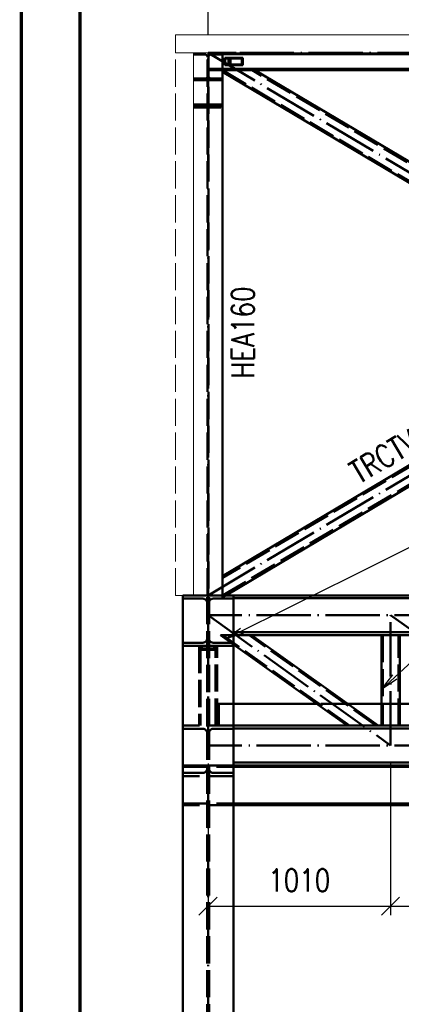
# Paper-space layout 'Layout1' of a CAD drawing. Extents: x -2 to 1033, y -36 to 596.
# Tile 10 of 60: x 0 to 42, y 430 to 539. Entities that reach past the tile are written whole.
import ezdxf
from ezdxf.enums import TextEntityAlignment as Align

# ---------------------------------------------------------------- set-up
doc = ezdxf.new("R2010")
doc.units = 0
doc.linetypes.add('ACAD_ISO02W100', pattern=[15, 12, -3])
doc.linetypes.add('ACAD_ISO04W100', pattern=[30.5, 24, -3, 0.5, -3])
doc.layers.get('0').update_dxf_attribs({"linetype": 'CONTINUOUS'})
doc.layers.get('DEFPOINTS').update_dxf_attribs({"color": 132, "linetype": 'CONTINUOUS'})
doc.layers.add('RAMECEK_HP', color=251, linetype='CONTINUOUS')
for name, color, linetype, lineweight in [('SS_DIAGONÁLY 1', 91, 'CONTINUOUS', 50), ('SS_DIAGONÁLY 2', 93, 'CONTINUOUS', 50), ('SS_DIAGONÁLY 3', 95, 'CONTINUOUS', 50), ('SS_DRÁŽKA', 35, 'CONTINUOUS', 50), ('SS_KOTY', 3, 'CONTINUOUS', 25), ('SS_OPLASTENI-PANEL', 9, 'CONTINUOUS', 13), ('SS_POPIS_PROFILU', 13, 'CONTINUOUS', 25), ('SS_PÁSY', 163, 'CONTINUOUS', 50), ('SS_SLOUPY', 143, 'CONTINUOUS', 50), ('SS_SLOUPY NÁDSTAVBA', 183, 'CONTINUOUS', 50), ('SS_VAZNICE', 187, 'CONTINUOUS', 50), ('SS_ZTUŽENÍ', 53, 'CONTINUOUS', 50)]:
    doc.layers.add(name, color=color, linetype=linetype, lineweight=lineweight)
doc.layers.add('SS_PLECHY', color=7, linetype='CONTINUOUS', lineweight=50, true_color=0xb47846)
doc.styles.add('ROMANS', font='romans.shx', dxfattribs={"width": 0.8})
doc.styles.add('romans.shx', font='romans.shx', dxfattribs={"height": 5})
doc.dimstyles.new('A-1_(2.5)_50AS', dxfattribs={"dimtxt": 2.5, "dimasz": 2, "dimexe": 1, "dimexo": 2, "dimgap": 0, "dimtad": 0, "dimdec": 1, "dimlfac": 50, "dimrnd": 1, "dimtxsty": 'ROMANS', "dimblk1": 'OBLIQUE', "dimblk2": 'OBLIQUE', "dimsah": 1, "dimcen": 2, "dimclrd": 256, "dimclre": 256, "dimclrt": 256, "dimadec": 1, "dimazin": 2, "dimtfac": 0.714286, "dimtdec": 1, "dimtmove": 0, "dimatfit": 3, "dimldrblk": 'OPEN', "dimfxl": 1, "dimtvp": 1.142857, "dimtfill": 1, "dimtolj": 1, "dimlwd": -1, "dimlwe": -1, "dimarcsym": 0})

# ---------------------------------------------------------------- blocks, each defined once
blk = doc.blocks.new('*U6')
at = {"layer": 'RAMECEK_HP', "lineweight": 35, "const_width": 0.35}
for points in [[(0, 594), (0, 0), (841, 0), (841, 594)], [(6.5, 587.5), (6.5, 6.5), (834.5, 6.5), (834.5, 587.5)]]:
    blk.add_lwpolyline(points, close=True, dxfattribs=at)
at = {"layer": 'DEFPOINTS', "style": 'ROMANS', "width": 0.8}
blk.add_attdef('TISK', text='', height=10, dxfattribs=at).set_placement((841, -33), align=Align.RIGHT)
blk = doc.blocks.new('_Oblique')
at = {"color": 0, "linetype": 'ByBlock', "lineweight": -2}
blk.add_line((-0.5, -0.5), (0.5, 0.5), dxfattribs=at)
blk = doc.blocks.new('*D10')
at = {"layer": 'DEFPOINTS', "color": 0, "transparency": 16777216}
for p in [(121.66, 546.38), (20.66, 535.13), (121.66, 535.13)]:
    blk.add_point(p, dxfattribs=at)
at = {"layer": 'SS_KOTY', "transparency": 16777216}
for p, q in [((20.66, 537.13), (20.66, 547.38)), ((121.66, 537.13), (121.66, 547.38)), ((20.66, 546.38), (121.66, 546.38))]:
    blk.add_line(p, q, dxfattribs=at)
at = {"layer": 'SS_KOTY', "transparency": 16777216, "xscale": 2, "yscale": 2, "zscale": 2, "rotation": 180}
blk.add_blockref('_Oblique', (20.66, 546.38), dxfattribs=at)
at = {"layer": 'SS_KOTY', "transparency": 16777216, "xscale": 2, "yscale": 2, "zscale": 2}
blk.add_blockref('_Oblique', (121.66, 546.38), dxfattribs=at)
at = {"layer": 'SS_KOTY', "transparency": 16777216, "insert": (71.16, 549.23), "char_height": 2.5, "attachment_point": 5, "style": 'ROMANS', "bg_fill": 3, "box_fill_scale": 1.1, "bg_fill_color": 256, "bg_fill_true_color": 13158600, "bg_fill_transparency": 0}
blk.add_mtext('\\A1;5050', dxfattribs=at)
blk = doc.blocks.new('_OPEN')
at = {"color": 0, "linetype": 'ByBlock'}
for p, q in [((-1, 0.167), (0, 0)), ((0, 0), (-1, -0.167)), ((0, 0), (-1, 0))]:
    blk.add_line(p, q, dxfattribs=at)
blk = doc.blocks.new('*D13')
at = {"layer": 'DEFPOINTS', "color": 0, "transparency": 16777216}
for p in [(20.66, 458.53), (40.86, 458.53), (40.86, 440.76)]:
    blk.add_point(p, dxfattribs=at)
at = {"layer": 'SS_KOTY', "transparency": 16777216}
for p, q in [((20.66, 456.53), (20.66, 439.76)), ((40.86, 456.53), (40.86, 439.76)), ((20.66, 440.76), (40.86, 440.76))]:
    blk.add_line(p, q, dxfattribs=at)
at = {"layer": 'SS_KOTY', "transparency": 16777216, "xscale": 2, "yscale": 2, "zscale": 2, "rotation": 180}
blk.add_blockref('_Oblique', (20.66, 440.76), dxfattribs=at)
at = {"layer": 'SS_KOTY', "transparency": 16777216, "xscale": 2, "yscale": 2, "zscale": 2}
blk.add_blockref('_Oblique', (40.86, 440.76), dxfattribs=at)
at = {"layer": 'SS_KOTY', "transparency": 16777216, "insert": (30.76, 443.62), "char_height": 2.5, "attachment_point": 5, "style": 'ROMANS', "bg_fill": 3, "box_fill_scale": 1.1, "bg_fill_color": 256, "bg_fill_true_color": 13158600, "bg_fill_transparency": 0}
blk.add_mtext('\\A1;1010', dxfattribs=at)
blk = doc.blocks.new('*D14')
at = {"layer": 'DEFPOINTS', "color": 0, "transparency": 16777216}
for p in [(40.86, 458.53), (61.06, 458.53), (61.06, 440.76)]:
    blk.add_point(p, dxfattribs=at)
at = {"layer": 'SS_KOTY', "transparency": 16777216}
for p, q in [((40.86, 456.53), (40.86, 439.76)), ((61.06, 456.53), (61.06, 439.76)), ((40.86, 440.76), (61.06, 440.76))]:
    blk.add_line(p, q, dxfattribs=at)
at = {"layer": 'SS_KOTY', "transparency": 16777216, "xscale": 2, "yscale": 2, "zscale": 2, "rotation": 180}
blk.add_blockref('_Oblique', (40.86, 440.76), dxfattribs=at)
at = {"layer": 'SS_KOTY', "transparency": 16777216, "xscale": 2, "yscale": 2, "zscale": 2}
blk.add_blockref('_Oblique', (61.06, 440.76), dxfattribs=at)
at = {"layer": 'SS_KOTY', "transparency": 16777216, "insert": (50.96, 443.62), "char_height": 2.5, "attachment_point": 5, "style": 'ROMANS', "bg_fill": 3, "box_fill_scale": 1.1, "bg_fill_color": 256, "bg_fill_true_color": 13158600, "bg_fill_transparency": 0}
blk.add_mtext('\\A1;1010', dxfattribs=at)

psp = doc.layouts.get("Layout1")

# ---------------------------------------------------------------- linework, layer by layer
at = {"layer": 'SS_DIAGONÁLY 1', "color": 1, "linetype": 'Continuous', "ltscale": 0.25}
for p, q in [((39.8649, 470.7262), (39.8649, 460.7262)), ((41.8649, 460.7262), (41.8649, 470.7262))]:
    psp.add_line(p, q, dxfattribs=at)
at = {"layer": 'SS_DIAGONÁLY 1', "color": 3, "linetype": 'ACAD_ISO02W100', "ltscale": 0.25}
for p, q in [((39.9849, 470.7262), (39.9849, 460.7262)), ((41.7449, 460.7262), (41.7449, 470.7262)), ((19.7849, 469.5262), (19.7849, 460.7262)), ((21.5449, 460.7262), (21.5449, 469.5262))]:
    psp.add_line(p, q, dxfattribs=at)
at = {"layer": 'SS_DIAGONÁLY 1', "color": 1, "linetype": 'ACAD_ISO04W100', "ltscale": 0.25}
psp.add_line((20.6649, 465.1262), (20.6649, 465.1262), dxfattribs=at)
at = {"layer": 'SS_DIAGONÁLY 2', "color": 7, "linetype": 'ACAD_ISO04W100', "ltscale": 0.25}
psp.add_line((20.6649, 470.0674), (20.6649, 472.3262), dxfattribs=at)
at = {"layer": 'SS_DIAGONÁLY 2', "color": 3, "linetype": 'ACAD_ISO02W100', "ltscale": 0.25}
for p, q in [((19.8649, 469.5262), (19.8649, 469.0882)), ((19.9849, 469.5262), (19.9849, 469.235)), ((21.3449, 469.235), (21.3449, 469.5262)), ((21.4649, 469.0882), (21.4649, 469.5262)), ((19.8649, 469.0882), (21.4649, 469.0882)), ((19.9849, 469.235), (21.3449, 469.235))]:
    psp.add_line(p, q, dxfattribs=at)
at = {"layer": 'SS_DIAGONÁLY 3', "color": 3, "linetype": 'ACAD_ISO02W100', "ltscale": 0.25}
for p, q in [((23.4649, 469.7021), (22.0283, 470.7262)), ((23.4649, 470.7262), (22.0283, 470.7262)), ((36.3317, 460.7262), (22.304, 470.7262)), ((39.2259, 460.7262), (25.1981, 470.7262)), ((21.6649, 469.5262), (19.6649, 469.5262)), ((19.6649, 469.5262), (19.6649, 460.7262)), ((19.8249, 469.5262), (19.8249, 460.7262)), ((21.5049, 460.7262), (21.5049, 469.5262)), ((21.6649, 460.7262), (21.6649, 469.5262))]:
    psp.add_line(p, q, dxfattribs=at)
at = {"layer": 'SS_DIAGONÁLY 3', "color": 1, "linetype": 'Continuous', "ltscale": 0.25}
for p, q in [((39.5015, 460.7262), (25.4738, 470.7262)), ((23.4649, 469.7021), (36.056, 460.7262))]:
    psp.add_line(p, q, dxfattribs=at)
at = {"layer": 'SS_DIAGONÁLY 3', "color": 1, "linetype": 'ACAD_ISO04W100', "ltscale": 0.25}
psp.add_line((20.6649, 465.1262), (20.6649, 465.1262), dxfattribs=at)
at = {"layer": 'SS_OPLASTENI-PANEL', "ltscale": 0.25}
psp.add_line((17.0649, 537.1262), (17.0649, 535.1262), dxfattribs=at)
at = {"layer": 'SS_OPLASTENI-PANEL', "color": 9, "linetype": 'ACAD_ISO02W100', "ltscale": 0.25}
for p, q in [((17.0649, 475.1262), (17.0649, 535.1262)), ((17.8649, 475.1262), (17.0649, 475.1262))]:
    psp.add_line(p, q, dxfattribs=at)
at = {"layer": 'SS_OPLASTENI-PANEL', "color": 9, "linetype": 'Continuous', "ltscale": 0.25}
psp.add_line((19.0649, 475.1262), (19.0649, 535.1262), dxfattribs=at)
at = {"layer": 'SS_PLECHY', "color": 3, "linetype": 'ACAD_ISO02W100', "ltscale": 0.25}
for p, q in [((23.4649, 463.1262), (21.6649, 463.1262)), ((21.8649, 463.1262), (21.8649, 460.7262)), ((36.1349, 463.1262), (32.6894, 463.1262)), ((41.8649, 463.1262), (39.8649, 463.1262))]:
    psp.add_line(p, q, dxfattribs=at)
at = {"layer": 'SS_PLECHY', "color": 1, "linetype": 'Continuous', "ltscale": 0.25}
for p, q in [((32.6894, 463.1262), (23.4649, 463.1262)), ((39.8649, 463.1262), (36.1349, 463.1262)), ((52.8894, 463.1262), (41.8649, 463.1262))]:
    psp.add_line(p, q, dxfattribs=at)
at = {"layer": 'SS_PLECHY', "color": 7, "linetype": 'ACAD_ISO04W100', "ltscale": 0.25}
for q in [(21.6649, 460.7262), (221.6649, 460.7262)]:
    psp.add_line((21.6649, 460.7262), q, dxfattribs=at)
at = {"layer": 'SS_POPIS_PROFILU', "color": 0, "linetype": 'ByBlock'}
for p, q in [((22.6175, 470.3062), (24.26, 471.495)), ((22.6175, 470.3062), (24.4084, 471.1965)), ((24.5568, 470.8981), (22.6175, 470.3062)), ((39.8649, 464.7262), (41.1078, 466.3282)), ((39.8649, 464.7262), (41.334, 466.0833)), ((41.5602, 465.8385), (39.8649, 464.7262))]:
    psp.add_line(p, q, dxfattribs=at)
at = {"layer": 'SS_POPIS_PROFILU', "color": 13}
for points in [[(22.6175, 470.3062), (55.2272, 486.518), (73.2272, 486.518)], [(39.8649, 464.7262), (57.0332, 480.5856), (75.0332, 480.5856)]]:
    psp.add_lwpolyline(points, dxfattribs=at)
at = {"layer": 'SS_PÁSY', "color": 3, "linetype": 'ACAD_ISO02W100', "ltscale": 0.25}
for p, q in [((17.8649, 474.7662), (20.0799, 474.7662)), ((21.2499, 474.7662), (23.4649, 474.7662)), ((20.0799, 469.8862), (17.8649, 469.8862)), ((19.6649, 469.5262), (17.8649, 469.5262)), ((23.4649, 469.8862), (21.2499, 469.8862)), ((23.4649, 469.5262), (21.6649, 469.5262)), ((23.4649, 460.7262), (17.8649, 460.7262)), ((17.8649, 460.3662), (20.0799, 460.3662)), ((21.2499, 460.3662), (23.4649, 460.3662))]:
    psp.add_line(p, q, dxfattribs=at)
at = {"layer": 'SS_PÁSY', "color": 1, "linetype": 'Continuous', "ltscale": 0.25}
for p, q in [((219.8649, 475.1262), (23.4649, 475.1262)), ((23.4649, 474.8062), (219.8649, 474.8062)), ((120.8649, 471.0462), (23.4649, 471.0462)), ((120.8649, 470.7262), (23.4649, 470.7262)), ((119.4649, 460.7262), (23.4649, 460.7262)), ((23.4649, 460.4062), (119.4649, 460.4062))]:
    psp.add_line(p, q, dxfattribs=at)
at = {"layer": 'SS_PÁSY', "color": 7, "linetype": 'ACAD_ISO04W100', "ltscale": 0.25}
for p, q in [((222.6649, 472.9262), (20.6649, 472.9262)), ((20.6649, 472.3262), (20.6649, 472.3262))]:
    psp.add_line(p, q, dxfattribs=at)
at = {"layer": 'SS_PÁSY', "color": 3, "linetype": 'ACAD_ISO02W100', "ltscale": 0.25, "extrusion": (0, 6.12323e-17, -1)}
for centre, start, end in [((-20.0799, 474.2862), 90, 180), ((-21.2499, 474.2862), 0, 90), ((-20.0799, 470.3662), 180, 270), ((-21.2499, 470.3662), 270, 0), ((-20.0799, 459.8862), 90, 180), ((-21.2499, 459.8862), 0, 90)]:
    psp.add_arc(centre, 0.48, start, end, dxfattribs=at)
at = {"layer": 'SS_SLOUPY', "color": 1, "linetype": 'Continuous', "ltscale": 0.25}
for p, q in [((23.4649, 475.1262), (17.8649, 475.1262)), ((17.8649, 475.1262), (17.8649, 351.9262))]:
    psp.add_line(p, q, dxfattribs=at)
at = {"layer": 'SS_SLOUPY NÁDSTAVBA', "color": 3, "linetype": 'ACAD_ISO02W100', "ltscale": 0.25}
for p, q in [((20.3049, 532.2662), (19.0649, 532.2662)), ((20.6049, 532.0862), (19.0649, 532.0862)), ((20.7249, 532.0862), (20.6049, 532.0862)), ((22.2649, 532.0862), (20.7249, 532.0862)), ((22.2649, 532.2662), (21.0249, 532.2662)), ((20.6049, 529.3978), (19.0649, 529.3978)), ((19.0649, 529.2812), (20.6049, 529.2812)), ((22.2649, 529.2028), (19.0649, 529.2028)), ((22.2649, 529.3978), (20.7249, 529.3978)), ((20.7249, 529.2812), (22.2649, 529.2812)), ((19.0649, 529.0862), (22.2649, 529.0862))]:
    psp.add_line(p, q, dxfattribs=at)
at = {"layer": 'SS_SLOUPY NÁDSTAVBA', "color": 7, "linetype": 'ACAD_ISO04W100', "ltscale": 0.25}
psp.add_line((20.6649, 529.2028), (20.6649, 526.5862), dxfattribs=at)
at = {"layer": 'SS_SLOUPY NÁDSTAVBA', "color": 3, "linetype": 'ACAD_ISO02W100', "ltscale": 0.25, "extrusion": (-1.0046e-13, 2.42593e-13, -1)}
psp.add_arc((-20.3049, 532.5662), 0.3, 180, 270, dxfattribs=at)
at = {"layer": 'SS_SLOUPY NÁDSTAVBA', "color": 3, "linetype": 'ACAD_ISO02W100', "ltscale": 0.25, "extrusion": (-2.42532e-13, -1.00399e-13, -1)}
psp.add_arc((-21.0249, 532.5662), 0.3, 270, 0, dxfattribs=at)
at = {"layer": 'SS_VAZNICE', "color": 3, "linetype": 'ACAD_ISO02W100', "ltscale": 0.25}
for p, q in [((20.7249, 533.3662), (22.2649, 533.3662)), ((20.7249, 533.2062), (22.2649, 533.2062))]:
    psp.add_line(p, q, dxfattribs=at)
at = {"layer": 'SS_VAZNICE', "color": 1, "linetype": 'Continuous', "ltscale": 0.25}
for p, q in [((22.2649, 533.3662), (120.0649, 533.3662)), ((22.2649, 533.2062), (120.0649, 533.2062))]:
    psp.add_line(p, q, dxfattribs=at)
at = {"layer": 'SS_ZTUŽENÍ', "color": 3, "linetype": 'ACAD_ISO02W100', "ltscale": 0.25}
for p, q in [((22.9579, 534.5662), (22.525, 534.5662)), ((22.525, 534.5662), (22.525, 533.7662)), ((22.525, 533.7662), (22.9579, 533.7662)), ((22.5574, 534.5062), (22.9254, 534.5062)), ((22.5574, 534.5062), (22.5574, 533.8262)), ((22.5574, 533.8262), (22.9254, 533.8262)), ((22.9254, 534.5062), (24.4009, 534.5062)), ((22.9254, 534.5062), (22.9254, 533.8262)), ((22.9254, 533.8262), (24.4009, 533.8262)), ((24.5117, 534.5662), (22.9579, 534.5662)), ((22.9579, 534.5662), (22.9579, 533.7662)), ((22.9579, 533.7662), (24.5117, 533.7662)), ((23.0335, 533.7662), (23.0335, 534.5662)), ((23.1443, 533.8262), (23.1443, 534.5062)), ((24.4009, 533.8262), (24.4009, 534.5062)), ((24.5117, 533.7662), (24.5117, 534.5662)), ((22.2649, 533.1987), (120.0649, 475.0997)), ((120.0649, 477.0538), (25.5416, 533.2062)), ((69.3636, 505.0332), (22.2649, 477.0538)), ((22.2649, 475.0997), (71.0083, 504.0561)), ((22.6229, 475.1262), (22.2649, 474.9136)), ((22.2649, 474.9136), (22.2649, 475.1262))]:
    psp.add_line(p, q, dxfattribs=at)
at = {"layer": 'SS_ZTUŽENÍ', "color": 1, "linetype": 'Continuous', "ltscale": 0.25}
for p, q in [((22.2649, 533.0126), (119.7069, 475.1262)), ((120.0649, 477.2399), (25.8549, 533.2062)), ((69.2069, 505.1262), (22.2649, 477.2399)), ((71.1649, 503.9631), (22.6229, 475.1262))]:
    psp.add_line(p, q, dxfattribs=at)
at = {"layer": 'SS_ZTUŽENÍ', "color": 7, "linetype": 'ACAD_ISO04W100', "ltscale": 0.25}
psp.add_line((20.6649, 475.1262), (71.1649, 505.1262), dxfattribs=at)

# ---------------------------------------------------------------- block references
at = {"layer": 'RAMECEK_HP'}
psp.add_blockref('*U6', (0, 0), dxfattribs=at)

# ---------------------------------------------------------------- texts
at = {"layer": 'SS_POPIS_PROFILU', "color": 13, "style": 'romans.shx', "width": 0.8}
for s, rotation, p in [('HEA160', 90, (25.7749, 499.0824)), ('TRCTV100x8', 30.712828, (37.3349, 487.3799))]:
    psp.add_text(s, height=2.5, rotation=rotation, dxfattribs=at).set_placement(p)

# ---------------------------------------------------------------- next in the draw order: dimensions: what is measured, and where the dimension line sits
at = {"layer": 'SS_KOTY'}
for base, p1, p2, picture, middle in [((121.6649, 546.3766), (20.6649, 535.1262), (121.6649, 535.1262), '*D10', (71.1649, 549.2337)), ((40.8649, 440.7621), (20.6649, 458.5262), (40.8649, 458.5262), '*D13', (30.7649, 443.6193))]:
    dim = psp.add_linear_dim(base=base, p1=p1, p2=p2, dimstyle='A-1_(2.5)_50AS', dxfattribs=at)
    dim.commit()
    dim.dimension.update_dxf_attribs({"geometry": picture, "text_midpoint": middle})

# ---------------------------------------------------------------- next in the draw order: linework, layer by layer
at = {"layer": 'SS_DIAGONÁLY 1', "color": 1, "linetype": 'ACAD_ISO04W100', "ltscale": 0.25}
psp.add_line((20.6649, 457.9262), (20.6649, 472.3262), dxfattribs=at)
at = {"layer": 'SS_DIAGONÁLY 1', "color": 7, "linetype": 'ACAD_ISO04W100', "ltscale": 0.25}
psp.add_line((20.6649, 457.9262), (20.6649, 472.3262), dxfattribs=at)
at = {"layer": 'SS_DIAGONÁLY 3', "color": 1, "linetype": 'ACAD_ISO04W100', "ltscale": 0.25}
psp.add_line((20.6649, 457.9262), (20.6649, 472.3262), dxfattribs=at)
at = {"layer": 'SS_DIAGONÁLY 3', "color": 7, "linetype": 'ACAD_ISO04W100', "ltscale": 0.25}
psp.add_line((20.6649, 457.9262), (20.6649, 472.3262), dxfattribs=at)
at = {"layer": 'SS_DRÁŽKA', "color": 3, "linetype": 'ACAD_ISO02W100', "ltscale": 0.25}
for p, q in [((23.4649, 456.3262), (17.8649, 456.3262)), ((17.8649, 456.1422), (23.4649, 456.1422)), ((17.8649, 452.1102), (23.4649, 452.1102)), ((23.4649, 451.9262), (17.8649, 451.9262))]:
    psp.add_line(p, q, dxfattribs=at)
at = {"layer": 'SS_OPLASTENI-PANEL', "ltscale": 0.25}
for p, q in [((226.2649, 537.1262), (17.0649, 537.1262)), ((17.0649, 535.1262), (226.2649, 535.1262))]:
    psp.add_line(p, q, dxfattribs=at)
at = {"layer": 'SS_PÁSY', "color": 7, "linetype": 'ACAD_ISO04W100', "ltscale": 0.25}
psp.add_line((20.6649, 457.9262), (20.6649, 457.9262), dxfattribs=at)
at = {"layer": 'SS_PÁSY', "color": 3, "linetype": 'ACAD_ISO02W100', "ltscale": 0.25}
for p, q in [((20.0799, 455.4862), (17.8649, 455.4862)), ((23.4649, 455.4862), (21.2499, 455.4862)), ((23.4649, 455.1262), (17.8649, 455.1262))]:
    psp.add_line(p, q, dxfattribs=at)
at = {"layer": 'SS_PÁSY', "color": 3, "linetype": 'ACAD_ISO02W100', "ltscale": 0.25, "extrusion": (0, 6.12323e-17, -1)}
for centre, start, end in [((-20.0799, 455.9662), 180, 270), ((-21.2499, 455.9662), 270, 0)]:
    psp.add_arc(centre, 0.48, start, end, dxfattribs=at)
at = {"layer": 'SS_SLOUPY', "color": 3, "linetype": 'ACAD_ISO02W100', "ltscale": 0.25}
for p, q in [((20.5599, 351.9262), (20.5599, 475.1262)), ((20.7699, 351.9262), (20.7699, 475.1262))]:
    psp.add_line(p, q, dxfattribs=at)
at = {"layer": 'SS_SLOUPY', "color": 7, "linetype": 'ACAD_ISO04W100', "ltscale": 0.25}
psp.add_line((20.6649, 351.1262), (20.6649, 475.1262), dxfattribs=at)
at = {"layer": 'SS_SLOUPY', "color": 1, "linetype": 'Continuous', "ltscale": 0.25}
psp.add_line((23.4649, 351.9262), (23.4649, 475.1262), dxfattribs=at)
at = {"layer": 'SS_SLOUPY NÁDSTAVBA', "color": 3, "linetype": 'ACAD_ISO02W100', "ltscale": 0.25}
for p, q in [((19.0649, 534.9462), (20.3049, 534.9462)), ((20.6049, 475.1262), (20.6049, 535.1262)), ((20.7249, 535.1262), (20.7249, 475.1262)), ((21.0249, 534.9462), (22.2649, 534.9462))]:
    psp.add_line(p, q, dxfattribs=at)
at = {"layer": 'SS_SLOUPY NÁDSTAVBA', "color": 7, "linetype": 'ACAD_ISO04W100', "ltscale": 0.25}
for p in [(20.6649, 535.1262), (20.6649, 475.1262)]:
    psp.add_line(p, (20.6649, 535.1262), dxfattribs=at)
at = {"layer": 'SS_SLOUPY NÁDSTAVBA', "color": 1, "linetype": 'Continuous', "ltscale": 0.25}
psp.add_line((22.2649, 475.1262), (22.2649, 535.1262), dxfattribs=at)
at = {"layer": 'SS_SLOUPY NÁDSTAVBA', "color": 3, "linetype": 'ACAD_ISO02W100', "ltscale": 0.25, "extrusion": (-1.0046e-13, -2.42471e-13, -1)}
psp.add_arc((-20.3049, 534.6462), 0.3, 90, 180, dxfattribs=at)
at = {"layer": 'SS_SLOUPY NÁDSTAVBA', "color": 3, "linetype": 'ACAD_ISO02W100', "ltscale": 0.25, "extrusion": (-2.42532e-13, 1.00521e-13, -1)}
psp.add_arc((-21.0249, 534.6462), 0.3, 0.009128, 90, dxfattribs=at)
at = {"layer": 'SS_VAZNICE', "color": 7, "linetype": 'ACAD_ISO04W100', "ltscale": 0.25}
psp.add_line((121.6649, 535.1262), (20.6649, 535.1262), dxfattribs=at)
at = {"layer": 'SS_VAZNICE', "color": 3, "linetype": 'ACAD_ISO02W100', "ltscale": 0.25}
psp.add_line((20.7249, 534.9662), (22.2649, 534.9662), dxfattribs=at)
at = {"layer": 'SS_VAZNICE', "color": 1, "linetype": 'Continuous', "ltscale": 0.25}
psp.add_line((22.2649, 534.9662), (120.0649, 534.9662), dxfattribs=at)
at = {"layer": 'SS_ZTUŽENÍ', "color": 7, "linetype": 'ACAD_ISO04W100', "ltscale": 0.25}
for q in [(23.7726, 535.1262), (121.6649, 475.1262)]:
    psp.add_line((20.6649, 535.1262), q, dxfattribs=at)

# ---------------------------------------------------------------- next in the draw order: dimensions: what is measured, and where the dimension line sits
at = {"layer": 'SS_KOTY'}
dim = psp.add_linear_dim(base=(61.0649, 440.7621), p1=(40.8649, 458.5262), p2=(61.0649, 458.5262), dimstyle='A-1_(2.5)_50AS', override={"dimtmove": 1}, dxfattribs=at)
dim.commit()
dim.dimension.update_dxf_attribs({"geometry": '*D14', "text_midpoint": (50.9649, 443.6193)})

# ---------------------------------------------------------------- next in the draw order: linework, layer by layer
at = {"layer": 'SS_DIAGONÁLY 1', "color": 7, "linetype": 'ACAD_ISO04W100', "ltscale": 0.25}
psp.add_line((40.8649, 458.5262), (40.8649, 472.9262), dxfattribs=at)
at = {"layer": 'SS_DIAGONÁLY 3', "color": 7, "linetype": 'ACAD_ISO04W100', "ltscale": 0.25}
for p, q in [((20.6649, 472.9262), (40.8649, 458.5262)), ((40.8649, 472.9262), (61.0649, 458.5262))]:
    psp.add_line(p, q, dxfattribs=at)
at = {"layer": 'SS_DRÁŽKA', "color": 7, "linetype": 'ACAD_ISO04W100', "ltscale": 0.25}
psp.add_line((121.6649, 456.3262), (17.8649, 456.3262), dxfattribs=at)
at = {"layer": 'SS_DRÁŽKA', "color": 1, "linetype": 'Continuous', "ltscale": 0.25}
for p, q in [((119.4649, 456.3262), (23.4649, 456.3262)), ((23.4649, 456.1422), (121.6649, 456.1422)), ((23.4649, 452.1102), (121.6649, 452.1102)), ((121.6649, 451.9262), (23.4649, 451.9262))]:
    psp.add_line(p, q, dxfattribs=at)
at = {"layer": 'SS_PÁSY', "color": 7, "linetype": 'ACAD_ISO04W100', "ltscale": 0.25}
psp.add_line((222.6649, 458.5262), (20.6649, 458.5262), dxfattribs=at)
at = {"layer": 'SS_PÁSY', "color": 1, "linetype": 'Continuous', "ltscale": 0.25}
psp.add_line((119.4649, 456.6462), (23.4649, 456.6462), dxfattribs=at)

doc.saveas('drawing.dxf')
